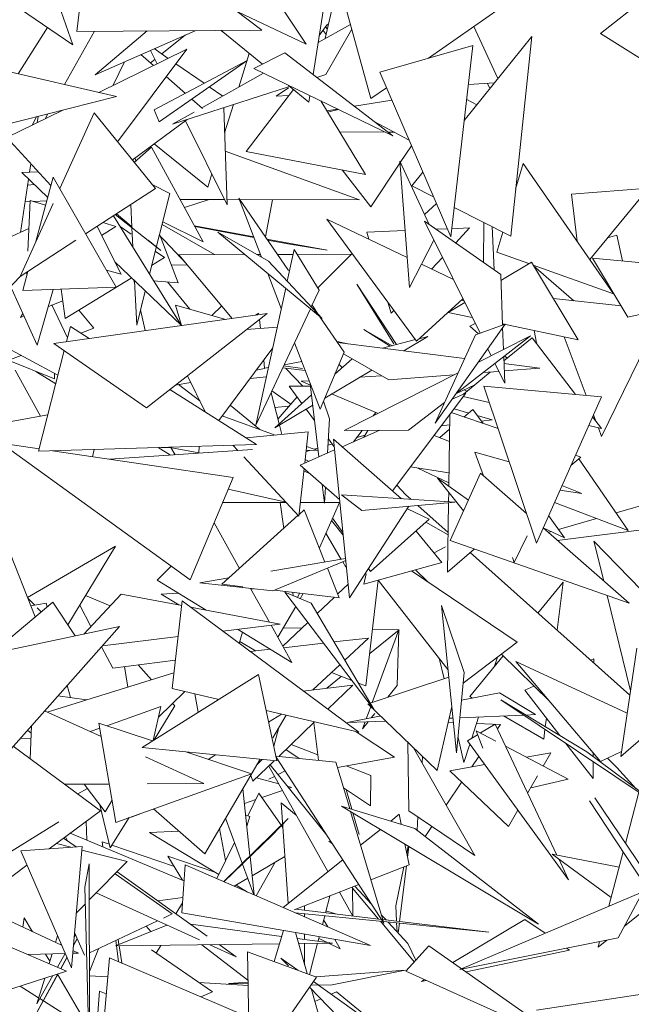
# Model space of a CAD drawing. Header units: metres. Extents: x -14.5 to 19.7, y -19.1 to 4.
# Tile 159 of 218: x 17.507 to 17.654, y 2.847 to 3.084. Entities that reach past the tile are written whole.
import ezdxf

# ---------------------------------------------------------------- set-up
doc = ezdxf.new("R2010")
doc.units = ezdxf.units.M
doc.layers.add('G-IMPT', color=7, linetype='Continuous', lineweight=5)
doc.layers.add('L-PLNT', color=7, linetype='Continuous', lineweight=5, true_color=0x005900)

# ---------------------------------------------------------------- blocks, each defined once
blk = doc.blocks.new('ÁRVORES ORNAMENTAIS - Pequeno e Médio Porte - Ipê-roxo-2976198-A')
at = {"layer": 'G-IMPT', "color": 253, "true_color": 0xaaaaaa}
for p, q in [((7.04477, 3.07772), (7.03169, 3.11576)), ((7.04955, 3.1122), (7.04573, 3.08097)), ((7.04955, 3.1122), (7.09021, 3.08123)), ((7.10547, 3.07923), (7.10904, 3.09472)), ((7.13032, 3.07452), (7.16079, 3.09585)), ((7.11646, 3.06481), (7.10866, 3.09298)), ((7.10559, 3.0898), (7.10255, 3.0706)), ((7.04477, 3.07772), (7.02841, 3.08893)), ((7.09317, 3.08949), (7.10089, 3.07791)), ((7.17161, 3.08043), (7.18331, 3.08964)), ((7.08443, 3.08565), (7.10089, 3.07791)), ((7.10604, 3.08271), (7.10403, 3.07998)), ((7.03867, 3.0819), (7.03161, 3.07078)), ((7.04996, 3.081), (7.04277, 3.06822)), ((7.04573, 3.08097), (7.09021, 3.08123)), ((7.07419, 3.08114), (7.05013, 3.07054)), ((7.06268, 3.08107), (7.05013, 3.07054)), ((7.09035, 3.07307), (7.08041, 3.08118)), ((7.11153, 3.08263), (7.10376, 3.07827)), ((7.10494, 3.08122), (7.1057, 3.08022)), ((7.10557, 3.08208), (7.10599, 3.08147)), ((7.11183, 3.08152), (7.1056, 3.0706)), ((7.14119, 3.08213), (7.14697, 3.06963)), ((7.17161, 3.08043), (7.20145, 3.06181)), ((7.06619, 3.07555), (7.07186, 3.08011)), ((7.13888, 3.05953), (7.15511, 3.07977)), ((7.15005, 3.03176), (7.15511, 3.07977)), ((7.05107, 3.06631), (7.07219, 3.07668)), ((7.05552, 3.05445), (7.07219, 3.07668)), ((7.06343, 3.0764), (7.06504, 3.07317)), ((7.06437, 3.07682), (7.06772, 3.07449)), ((7.08468, 3.06755), (7.08719, 3.07564)), ((7.08831, 3.07204), (7.09578, 3.07581)), ((7.12173, 3.05583), (7.09578, 3.07581)), ((7.11857, 3.07115), (7.14097, 3.07757)), ((7.14097, 3.07757), (7.13565, 3.03158)), ((7.01825, 3.07385), (7.05526, 3.06535)), ((7.05719, 3.07365), (7.05452, 3.068)), ((7.06117, 3.07541), (7.0642, 3.07276)), ((7.06349, 3.07338), (7.06453, 3.07421)), ((7.06438, 3.06208), (7.08669, 3.074)), ((7.06558, 3.0592), (7.08669, 3.074)), ((7.06958, 3.0732), (7.07636, 3.06848)), ((7.09065, 3.07091), (7.07583, 3.06258)), ((7.08831, 3.07204), (7.12173, 3.05583)), ((7.11857, 3.07115), (7.13565, 3.03158)), ((7.06725, 3.07009), (7.07184, 3.06607)), ((7.1056, 3.0706), (7.10345, 3.0699)), ((7.14613, 3.06857), (7.13988, 3.0682)), ((7.09661, 3.06767), (7.06878, 3.05862)), ((7.07759, 3.06762), (7.08081, 3.06538)), ((7.08647, 3.05211), (7.0978, 3.06699)), ((7.09661, 3.0674), (7.09369, 3.06542)), ((7.1015, 3.06398), (7.09661, 3.06796)), ((7.11646, 3.06481), (7.12019, 3.06742)), ((7.14505, 3.06723), (7.14446, 3.06847)), ((7.02659, 3.05802), (7.05526, 3.06535)), ((7.07342, 3.06469), (7.07596, 3.06246)), ((7.09661, 3.06559), (7.09369, 3.06542)), ((7.10174, 3.06552), (7.1015, 3.06398)), ((7.10438, 3.06424), (7.11512, 3.04658)), ((7.12149, 3.0644), (7.11247, 3.06295)), ((7.14191, 3.06331), (7.13947, 3.06463)), ((7.02893, 3.05544), (7.04242, 3.06206)), ((7.04991, 3.0614), (7.04165, 3.04315)), ((7.06464, 3.04317), (7.04991, 3.0614)), ((7.06438, 3.06208), (7.06558, 3.0592)), ((7.07392, 3.06151), (7.06878, 3.05862)), ((7.08106, 3.06262), (7.08191, 3.03926)), ((7.08128, 3.0566), (7.08338, 3.06337)), ((7.10839, 3.0623), (7.10581, 3.06188)), ((7.10864, 3.06218), (7.10605, 3.06151)), ((7.03504, 3.05844), (7.03609, 3.06044)), ((7.03642, 3.06053), (7.03619, 3.059)), ((7.03878, 3.06113), (7.03812, 3.05995)), ((7.0723, 3.05977), (7.05909, 3.05004)), ((7.07187, 3.05945), (7.08191, 3.03926)), ((7.11708, 3.0594), (7.12562, 3.05482)), ((7.10892, 3.05678), (7.1199, 3.05671)), ((7.12058, 3.05671), (7.12212, 3.0567)), ((7.03951, 3.0439), (7.02893, 3.05544)), ((7.06368, 3.05313), (7.05955, 3.04947)), ((7.06368, 3.05313), (7.07614, 3.0304)), ((7.06437, 3.05393), (7.07722, 3.04354)), ((7.08144, 3.05216), (7.11369, 3.04045)), ((7.08647, 3.05211), (7.11512, 3.04658)), ((7.12351, 3.04942), (7.1262, 3.05348)), ((7.05974, 3.05052), (7.05991, 3.04979)), ((7.12569, 3.01937), (7.12337, 3.04973)), ((7.12337, 3.04973), (7.13049, 3.03454)), ((7.03646, 3.04723), (7.03251, 3.047)), ((7.03469, 3.04916), (7.03438, 3.04711)), ((7.11644, 3.0388), (7.10955, 3.04766)), ((7.11644, 3.0388), (7.1234, 3.04926)), ((7.15124, 3.04301), (7.15308, 3.0492)), ((7.15308, 3.0492), (7.17479, 3.01785)), ((7.03413, 3.04545), (7.03218, 3.03262)), ((7.03251, 3.047), (7.03874, 3.04103)), ((7.04005, 3.04594), (7.03589, 3.03042)), ((7.0552, 3.01947), (7.04005, 3.04594)), ((7.07722, 3.04354), (7.0782, 3.04671)), ((7.12629, 3.04382), (7.12894, 3.04713)), ((7.0355, 3.04413), (7.03391, 3.04402)), ((7.06464, 3.04317), (7.04787, 3.03228)), ((7.0681, 3.04199), (7.06383, 3.04417)), ((7.12629, 3.04382), (7.13151, 3.04117)), ((7.18318, 3.04323), (7.16467, 3.04185)), ((7.16906, 3.02612), (7.18318, 3.04323)), ((7.03453, 3.04031), (7.03399, 3.02815)), ((7.03453, 3.04031), (7.03824, 3.03918)), ((7.03528, 3.04008), (7.03852, 3.04023)), ((7.0681, 3.04199), (7.06323, 3.02262)), ((7.08129, 3.04051), (7.07059, 3.04053)), ((7.07758, 3.04052), (7.07165, 3.0386)), ((7.11369, 3.04045), (7.08186, 3.04051)), ((7.09016, 3.02668), (7.08472, 3.04085)), ((7.09661, 3.02346), (7.08472, 3.04085)), ((7.09275, 3.04049), (7.09107, 3.03156)), ((7.16603, 3.0305), (7.16467, 3.04185)), ((7.04004, 3.0396), (7.0321, 3.02204)), ((7.0333, 3.03999), (7.03452, 3.04005)), ((7.05899, 3.03386), (7.05872, 3.03933)), ((7.12936, 3.03694), (7.13219, 3.0396)), ((7.13647, 3.03865), (7.15005, 3.03176)), ((7.0546, 3.03665), (7.07081, 3.0103)), ((7.06597, 3.02825), (7.05499, 3.03691)), ((7.05882, 3.03414), (7.05525, 3.03707)), ((7.1274, 3.00649), (7.10585, 3.03579)), ((7.10585, 3.03579), (7.12514, 3.02661)), ((7.12933, 3.03535), (7.14766, 3.02251)), ((7.12933, 3.03535), (7.14268, 3.00838)), ((7.03423, 3.03356), (7.02934, 3.0313)), ((7.05063, 3.03407), (7.05639, 3.02255)), ((7.05172, 3.03188), (7.0551, 3.03405)), ((7.05203, 3.03498), (7.0551, 3.03405)), ((7.05618, 3.03408), (7.05882, 3.03222)), ((7.05922, 3.02914), (7.05899, 3.03375)), ((7.06624, 3.03457), (7.07886, 3.02729)), ((7.07614, 3.0304), (7.06639, 3.0352)), ((7.08828, 3.03157), (7.07407, 3.03418)), ((7.07413, 3.03407), (7.08834, 3.03141)), ((7.12464, 3.03307), (7.11543, 3.0327)), ((7.13483, 3.03349), (7.13215, 3.03338)), ((7.14013, 3.0337), (7.13587, 3.03353)), ((7.13683, 3.0301), (7.14013, 3.0337)), ((7.1436, 3.03503), (7.1435, 3.02543)), ((7.14557, 3.03403), (7.1461, 3.0236)), ((7.04553, 3.03076), (7.0321, 3.02204)), ((7.06597, 3.02825), (7.06291, 3.03077)), ((7.07013, 3.02053), (7.06563, 3.03218)), ((7.06682, 3.03066), (7.06579, 3.03176)), ((7.07213, 3.02507), (7.06682, 3.03066)), ((7.09179, 3.02574), (7.07961, 3.03271)), ((7.07961, 3.03271), (7.10472, 3.01193)), ((7.10592, 3.02833), (7.09146, 3.03099)), ((7.09159, 3.0308), (7.09693, 3.02979)), ((7.11595, 3.03098), (7.11543, 3.0327)), ((7.12569, 3.01937), (7.13161, 3.03074)), ((7.14674, 3.02788), (7.14818, 3.03271)), ((7.17335, 3.03131), (7.17557, 3.03197)), ((7.17696, 3.02577), (7.17557, 3.03197)), ((7.09799, 3.02854), (7.09633, 3.0209)), ((7.10592, 3.02833), (7.09693, 3.02979)), ((7.09799, 3.02854), (7.104, 3.01876)), ((7.06374, 3.02467), (7.06683, 3.02656)), ((7.06461, 3.02813), (7.06683, 3.02656)), ((7.08614, 3.02731), (7.07029, 3.02727)), ((7.0831, 3.01194), (7.07029, 3.02727)), ((7.08991, 3.02732), (7.08904, 3.02732)), ((7.09773, 3.02734), (7.09396, 3.02733)), ((7.11178, 3.02738), (7.09873, 3.02734)), ((7.10365, 3.01933), (7.11178, 3.02738)), ((7.13105, 3.02379), (7.13365, 3.02663)), ((7.14674, 3.02788), (7.15444, 3.02513)), ((7.17824, 3.01226), (7.16971, 3.02642)), ((7.22016, 3.02189), (7.16971, 3.02642)), ((7.05285, 3.02358), (7.05639, 3.02255)), ((7.05488, 3.02556), (7.07081, 3.0103)), ((7.07234, 3.02481), (7.06851, 3.02473)), ((7.09179, 3.02574), (7.10472, 3.01193)), ((7.1286, 3.02496), (7.13628, 3.02131)), ((7.14771, 3.02107), (7.15503, 3.02548)), ((7.16631, 3.0068), (7.15503, 3.02548)), ((7.15546, 3.02476), (7.17479, 3.01785)), ((7.15557, 3.02459), (7.16523, 3.01619)), ((7.02902, 3.01871), (7.03212, 3.02204)), ((7.03397, 3.02326), (7.03274, 3.01869)), ((7.03376, 3.02312), (7.03373, 3.02236)), ((7.04296, 3.01196), (7.05882, 3.02166)), ((7.05965, 3.02045), (7.05949, 3.02114)), ((7.0949, 3.01434), (7.09168, 3.02273)), ((7.14766, 3.02251), (7.1481, 3.01033)), ((7.17824, 3.01226), (7.22016, 3.02189)), ((7.03011, 3.01896), (7.03623, 3.00548)), ((7.0552, 3.01947), (7.03274, 3.01869)), ((7.03623, 3.00548), (7.0401, 3.01894)), ((7.04296, 3.01196), (7.04201, 3.01901)), ((7.06015, 3.01036), (7.05962, 3.02102)), ((7.07013, 3.02053), (7.06422, 3.021)), ((7.06754, 3.02074), (7.07293, 3.01415)), ((7.09596, 3.01919), (7.0888, 2.9863)), ((7.1131, 3.02015), (7.12199, 3.00583)), ((7.1131, 3.02015), (7.12259, 3.00566)), ((7.0622, 3.01854), (7.06015, 3.01036)), ((7.10211, 3.01472), (7.104, 3.01876)), ((7.1274, 3.00649), (7.13857, 3.01668)), ((7.16033, 3.01671), (7.1766, 3.01498)), ((7.03892, 3.01484), (7.04239, 3.01621)), ((7.0435, 3.00726), (7.03978, 3.01518)), ((7.06218, 3.00902), (7.06107, 3.01403)), ((7.06109, 3.01394), (7.06149, 3.01571)), ((7.06951, 3.01511), (7.08155, 3.01172)), ((7.06951, 3.01511), (7.0709, 3.01023)), ((7.07822, 3.01266), (7.08058, 3.01495)), ((7.0888, 2.9863), (7.1019, 3.01427)), ((7.10388, 3.01283), (7.1023, 3.01513)), ((7.12133, 3.01318), (7.12054, 3.01582)), ((7.13501, 3.01341), (7.139, 3.01581)), ((7.13823, 3.01637), (7.13886, 3.01609)), ((7.03218, 3.01217), (7.03276, 3.01312)), ((7.03218, 3.01217), (7.03303, 3.01251)), ((7.09151, 3.01311), (7.0402, 3.00595)), ((7.04984, 3.0096), (7.04623, 3.01396)), ((7.06249, 2.99048), (7.09151, 3.01311)), ((7.08873, 3.01272), (7.08952, 3.0132)), ((7.0899, 3.00952), (7.08968, 3.01168)), ((7.11004, 3.00383), (7.1042, 3.01236)), ((7.12133, 3.01318), (7.12197, 3.01387)), ((7.14079, 3.01219), (7.13501, 3.01341)), ((7.1719, 2.98358), (7.18667, 3.01391)), ((7.0442, 3.01), (7.04328, 3.00638)), ((7.0442, 3.01), (7.04872, 3.00714)), ((7.04984, 3.0096), (7.04669, 3.00842)), ((7.08655, 3.00925), (7.09393, 3.00985)), ((7.13187, 2.9868), (7.1487, 3.01054)), ((7.14153, 3.0107), (7.1402, 3.0101)), ((7.14235, 3.00826), (7.1402, 3.0101)), ((7.1487, 3.01054), (7.14157, 3.00798)), ((7.16631, 3.0068), (7.14809, 3.01065)), ((7.14812, 3.00973), (7.14832, 3.00444)), ((7.12156, 3.00539), (7.11477, 3.00925)), ((7.11477, 3.00925), (7.1211, 3.00527)), ((7.12434, 3.00414), (7.13017, 3.00762)), ((7.12803, 3.00706), (7.13017, 3.00762)), ((7.13187, 2.9868), (7.14157, 3.00798)), ((7.13691, 2.99391), (7.15483, 3.00776)), ((7.14216, 3.00131), (7.15483, 3.00776)), ((7.14842, 3.00173), (7.15524, 3.00732)), ((7.16564, 2.99366), (7.15524, 3.00732)), ((7.15622, 3.00604), (7.15571, 3.00904)), ((7.16288, 3.00753), (7.16819, 2.99343)), ((7.02685, 3.00601), (7.04122, 2.99831)), ((7.06249, 2.99048), (7.0402, 3.00595)), ((7.09283, 3.00484), (7.07988, 2.98742)), ((7.10422, 2.9901), (7.09807, 3.0061)), ((7.10831, 3.00636), (7.11089, 3.00585)), ((7.13896, 3.00228), (7.10844, 3.00617)), ((7.11923, 3.00479), (7.12714, 3.00684)), ((7.14452, 3.00465), (7.14537, 3.00294)), ((7.03236, 3.00305), (7.02316, 2.99961)), ((7.04272, 3.0042), (7.03657, 2.98)), ((7.10422, 2.9901), (7.11004, 3.00383)), ((7.11192, 3.00224), (7.10781, 2.99857)), ((7.12078, 2.99716), (7.10986, 3.00342)), ((7.14838, 3.00277), (7.14861, 2.99639)), ((7.14922, 3.00239), (7.14858, 3.00293)), ((7.04035, 2.99742), (7.02928, 3.0019)), ((7.0909, 2.99992), (7.08889, 2.99954)), ((7.0909, 2.99992), (7.09069, 3.00195)), ((7.09181, 3.00012), (7.0909, 2.99996)), ((7.10065, 2.9994), (7.09524, 3.00006)), ((7.10002, 2.99989), (7.09547, 3.00054)), ((7.09981, 3.00157), (7.0956, 3.00081)), ((7.10006, 2.99565), (7.09603, 2.99989)), ((7.1088, 3.0009), (7.10955, 3.00013)), ((7.14626, 3.00113), (7.14861, 2.99639)), ((7.15703, 2.99997), (7.14844, 3.00107)), ((7.1485, 2.99931), (7.15703, 2.99997)), ((7.03703, 2.98847), (7.03096, 2.9995)), ((7.03592, 2.99921), (7.0407, 2.99623)), ((7.04035, 2.99742), (7.04036, 2.99877)), ((7.07234, 2.99816), (7.07661, 2.98949)), ((7.09133, 2.99793), (7.0874, 2.99753)), ((7.10537, 2.99281), (7.11663, 2.99954)), ((7.11004, 2.98498), (7.13741, 2.9989)), ((7.11903, 2.99816), (7.11372, 2.9978)), ((7.12078, 2.99716), (7.13637, 2.99837)), ((7.13868, 2.99374), (7.14515, 2.99905)), ((7.14339, 2.99891), (7.14722, 2.99921)), ((7.07312, 2.99657), (7.06939, 2.99586)), ((7.07021, 2.99602), (7.07532, 2.99211)), ((7.09988, 2.99148), (7.09678, 2.99565)), ((7.09678, 2.99565), (7.10195, 2.99565)), ((7.10158, 2.99697), (7.09967, 2.99684)), ((7.10191, 2.99591), (7.09967, 2.99684)), ((7.10188, 2.99619), (7.10395, 2.97868)), ((7.13685, 2.99382), (7.14141, 2.99598)), ((7.17189, 2.99309), (7.14357, 2.99568)), ((7.15622, 2.95793), (7.14357, 2.99568)), ((7.06811, 2.99487), (7.08896, 2.98167)), ((7.09243, 2.99406), (7.09439, 2.98657)), ((7.09265, 2.99452), (7.0972, 2.99133)), ((7.10219, 2.99355), (7.09335, 2.98564)), ((7.09869, 2.99308), (7.0941, 2.98769)), ((7.11804, 2.9892), (7.10701, 2.99379)), ((7.12167, 2.97046), (7.13926, 2.99399)), ((7.13596, 2.99256), (7.13926, 2.99399)), ((7.1449, 2.99171), (7.13864, 2.99316)), ((7.13954, 2.99445), (7.13887, 2.99478)), ((7.17189, 2.99309), (7.15622, 2.95793)), ((7.08263, 2.99112), (7.08974, 2.98524)), ((7.09335, 2.98564), (7.10248, 2.99109)), ((7.09661, 2.99084), (7.09337, 2.9905)), ((7.10652, 2.98784), (7.10506, 2.99209)), ((7.12551, 2.9851), (7.13415, 2.99177)), ((7.03881, 2.9888), (7.02363, 2.98598)), ((7.0807, 2.98853), (7.0934, 2.98391)), ((7.10292, 2.98741), (7.10089, 2.99014)), ((7.11702, 2.98852), (7.11766, 2.98936)), ((7.13541, 2.98884), (7.13516, 2.97161)), ((7.13575, 2.98929), (7.147, 2.98544)), ((7.13996, 2.9892), (7.13644, 2.99022)), ((7.13882, 2.98824), (7.14098, 2.99007)), ((7.1434, 2.98667), (7.14098, 2.99007)), ((7.14558, 2.98756), (7.14202, 2.9886)), ((7.17188, 2.98546), (7.16975, 2.98827)), ((7.16996, 2.98874), (7.17051, 2.98726)), ((7.09446, 2.9863), (7.09505, 2.98407)), ((7.10652, 2.98784), (7.10602, 2.97957)), ((7.13337, 2.98612), (7.13537, 2.98635)), ((7.14298, 2.98726), (7.14558, 2.98756)), ((7.17188, 2.98546), (7.16881, 2.98617)), ((7.17112, 2.98564), (7.1719, 2.98358)), ((7.10137, 2.98466), (7.08646, 2.98326)), ((7.10137, 2.98466), (7.10055, 2.9772)), ((7.10953, 2.98109), (7.11863, 2.98504)), ((7.12551, 2.9851), (7.11004, 2.98498)), ((7.11223, 2.98226), (7.11433, 2.98501)), ((7.11306, 2.98335), (7.11507, 2.98391)), ((7.11569, 2.98502), (7.11476, 2.98336)), ((7.13166, 2.98382), (7.13532, 2.98238)), ((7.133, 2.9833), (7.13536, 2.9853)), ((7.07302, 2.94905), (7.02759, 2.98193)), ((7.02759, 2.98193), (7.03672, 2.98058)), ((7.08896, 2.98167), (7.03657, 2.98)), ((7.06528, 2.98092), (7.06825, 2.97907)), ((7.06826, 2.9809), (7.06602, 2.98094)), ((7.06771, 2.981), (7.07506, 2.97966)), ((7.06936, 2.97914), (7.06832, 2.98089)), ((7.07505, 2.97953), (7.07512, 2.98123)), ((7.08327, 2.98149), (7.08449, 2.98017)), ((7.10099, 2.98116), (7.10368, 2.98018)), ((7.10613, 2.98143), (7.10717, 2.98172)), ((7.10764, 2.98108), (7.10623, 2.98298)), ((7.10746, 2.98291), (7.1238, 2.9686)), ((7.10746, 2.98291), (7.11129, 2.94473)), ((7.03988, 2.98011), (7.08334, 2.97366)), ((7.04994, 2.98043), (7.04949, 2.97868)), ((7.05362, 2.97807), (7.08797, 2.98041)), ((7.08589, 2.97867), (7.09915, 2.96443)), ((7.09941, 2.9767), (7.10772, 2.98031)), ((7.10085, 2.97996), (7.10177, 2.98022)), ((7.10368, 2.98018), (7.10088, 2.98024)), ((7.10279, 2.9805), (7.10371, 2.98076)), ((7.14967, 2.97749), (7.14146, 2.9798)), ((7.14146, 2.9798), (7.14349, 2.97409)), ((7.16453, 2.97657), (7.1669, 2.97861)), ((7.16564, 2.97905), (7.1669, 2.97861)), ((7.09941, 2.9767), (7.10892, 2.96839)), ((7.10064, 2.97799), (7.10146, 2.97759)), ((7.13521, 2.9748), (7.12598, 2.97623)), ((7.17829, 2.96098), (7.16641, 2.97819)), ((7.1004, 2.97584), (7.09915, 2.96443)), ((7.10187, 2.97455), (7.10046, 2.9752)), ((7.12775, 2.97596), (7.13518, 2.97243)), ((7.13547, 2.95851), (7.14279, 2.9747)), ((7.15384, 2.96505), (7.14279, 2.9747)), ((7.07302, 2.94905), (7.08334, 2.97366)), ((7.10474, 2.97204), (7.10527, 2.96753)), ((7.12484, 2.96954), (7.12268, 2.97182)), ((7.13988, 2.96827), (7.13244, 2.97354)), ((7.13871, 2.96568), (7.13244, 2.97354)), ((7.16238, 2.97174), (7.16716, 2.96986)), ((7.09607, 2.96774), (7.08217, 2.97088)), ((7.10551, 2.97137), (7.10527, 2.96753)), ((7.1094, 2.96951), (7.11429, 2.96574)), ((7.1094, 2.96951), (7.13669, 2.96779)), ((7.12605, 2.96846), (7.12484, 2.96954)), ((7.13514, 2.97015), (7.13511, 2.96789)), ((7.16716, 2.96986), (7.1619, 2.97067)), ((7.08081, 2.96765), (7.09612, 2.96768)), ((7.09548, 2.96144), (7.0946, 2.96768)), ((7.09951, 2.96769), (7.10899, 2.96772)), ((7.10892, 2.96772), (7.10406, 2.95676)), ((7.12559, 2.96677), (7.11129, 2.94473)), ((7.11429, 2.96574), (7.13669, 2.96779)), ((7.13501, 2.96044), (7.12772, 2.96697)), ((7.13511, 2.96764), (7.13487, 2.95097)), ((7.16056, 2.96767), (7.17829, 2.96098)), ((7.17537, 2.96521), (7.18569, 2.96819)), ((7.09899, 2.9646), (7.08062, 2.94803)), ((7.10044, 2.96591), (7.09919, 2.96478)), ((7.10044, 2.96591), (7.10541, 2.95336)), ((7.12521, 2.96618), (7.13047, 2.96365)), ((7.16297, 2.9592), (7.15917, 2.96454)), ((7.08484, 2.95184), (7.07876, 2.96276)), ((7.10978, 2.95979), (7.10699, 2.96337)), ((7.10971, 2.96048), (7.10725, 2.96394)), ((7.11637, 2.95112), (7.13047, 2.96365)), ((7.135, 2.95988), (7.12964, 2.96292)), ((7.16154, 2.96121), (7.17067, 2.96385)), ((7.10933, 2.95401), (7.10563, 2.9603)), ((7.12729, 2.96083), (7.13351, 2.95329)), ((7.15399, 2.95966), (7.15091, 2.95323)), ((7.17854, 2.94348), (7.15784, 2.96156)), ((7.15787, 2.96163), (7.16297, 2.9592)), ((7.15906, 2.96049), (7.1598, 2.96071)), ((7.1835, 2.96135), (7.16126, 2.95857)), ((7.02889, 2.95748), (7.03575, 2.94017)), ((7.13547, 2.95851), (7.17854, 2.94348)), ((7.19196, 2.93578), (7.17007, 2.95842)), ((7.17241, 2.94883), (7.17007, 2.95842)), ((7.05506, 2.95721), (7.0339, 2.94485)), ((7.05506, 2.95721), (7.04359, 2.9383)), ((7.1344, 2.95705), (7.13162, 2.95559)), ((7.13487, 2.95097), (7.14127, 2.95649)), ((7.1787, 2.92132), (7.14033, 2.95568)), ((7.09236, 2.9512), (7.11035, 2.95418)), ((7.09287, 2.94641), (7.11039, 2.95374)), ((7.11041, 2.95217), (7.10966, 2.95343)), ((7.11048, 2.95279), (7.11041, 2.95217)), ((7.11472, 2.94803), (7.13351, 2.95329)), ((7.15048, 2.95443), (7.15091, 2.95323)), ((7.06509, 2.94899), (7.06842, 2.95238)), ((7.10599, 2.9519), (7.1088, 2.94478)), ((7.11472, 2.94803), (7.11527, 2.95051)), ((7.11637, 2.95112), (7.11588, 2.95181)), ((7.12617, 2.95124), (7.15161, 2.93411)), ((7.13018, 2.94854), (7.12715, 2.95151)), ((7.06509, 2.94899), (7.07685, 2.94181)), ((7.07532, 2.94838), (7.08228, 2.94953)), ((7.09287, 2.94641), (7.07532, 2.94838)), ((7.08062, 2.94803), (7.08569, 2.94744)), ((7.10845, 2.94566), (7.11096, 2.94805)), ((7.11524, 2.92356), (7.11819, 2.949)), ((7.13497, 2.92753), (7.11821, 2.94901)), ((7.15661, 2.9411), (7.16269, 2.94855)), ((7.16125, 2.93695), (7.16269, 2.94855)), ((7.05641, 2.94568), (7.04743, 2.93602)), ((7.05641, 2.94568), (7.07096, 2.94292)), ((7.07021, 2.94586), (7.06601, 2.94561)), ((7.07027, 2.94305), (7.06601, 2.94561)), ((7.09204, 2.93892), (7.08754, 2.94701)), ((7.08826, 2.94693), (7.0876, 2.94689)), ((7.09325, 2.94657), (7.1088, 2.94478)), ((7.09576, 2.9461), (7.11721, 2.91783)), ((7.09576, 2.9461), (7.10208, 2.94344)), ((7.09776, 2.94526), (7.09765, 2.94607)), ((7.09924, 2.94588), (7.09877, 2.94483)), ((7.09945, 2.94455), (7.10017, 2.94578)), ((7.04, 2.94372), (7.02521, 2.93135)), ((7.03562, 2.94297), (7.03397, 2.94467)), ((7.0347, 2.94281), (7.03834, 2.94344)), ((7.03862, 2.94257), (7.03834, 2.94344)), ((7.04, 2.94372), (7.04539, 2.93559)), ((7.04646, 2.94303), (7.04915, 2.93788)), ((7.04783, 2.94529), (7.05375, 2.94282)), ((7.07108, 2.94401), (7.06866, 2.92297)), ((7.07108, 2.94401), (7.11354, 2.91242)), ((7.11721, 2.91783), (7.10208, 2.94344)), ((7.10354, 2.94098), (7.10767, 2.94491)), ((7.17886, 2.92239), (7.17327, 2.94532)), ((7.03718, 2.94136), (7.03623, 2.94234)), ((7.07309, 2.94252), (7.09462, 2.93844)), ((7.09408, 2.93527), (7.09837, 2.94267)), ((7.1389, 2.92678), (7.1334, 2.94292)), ((7.1334, 2.94292), (7.13703, 2.90745)), ((7.09462, 2.93844), (7.08084, 2.93676)), ((7.09529, 2.9331), (7.10128, 2.93882)), ((7.00767, 2.92766), (7.056, 2.93783)), ((7.0233, 2.90102), (7.056, 2.93783)), ((7.08441, 2.93719), (7.09745, 2.92923)), ((7.0848, 2.93381), (7.08559, 2.93647)), ((7.09745, 2.92923), (7.09246, 2.93817)), ((7.09541, 2.93757), (7.09989, 2.93749)), ((7.11615, 2.93134), (7.12324, 2.93706)), ((7.12317, 2.9371), (7.11677, 2.91963)), ((7.11682, 2.93718), (7.12324, 2.93706)), ((7.12317, 2.9371), (7.12273, 2.92368)), ((7.0701, 2.93544), (7.05192, 2.93323)), ((7.08868, 2.932), (7.08493, 2.93425)), ((7.09547, 2.93277), (7.10505, 2.93387)), ((7.10757, 2.93415), (7.11586, 2.9351)), ((7.11016, 2.92977), (7.11586, 2.9351)), ((7.13865, 2.92422), (7.15161, 2.93411)), ((7.05171, 2.93299), (7.05438, 2.92787)), ((7.08742, 2.93185), (7.09224, 2.9324)), ((7.15942, 2.91983), (7.14782, 2.93122)), ((7.17654, 2.90658), (7.20688, 2.93305)), ((7.18036, 2.93265), (7.17654, 2.90658)), ((7.05438, 2.92787), (7.06945, 2.92981)), ((7.13285, 2.93025), (7.13403, 2.92531)), ((7.14024, 2.92102), (7.14823, 2.93082)), ((7.14689, 2.93051), (7.14619, 2.92832)), ((7.14651, 2.9287), (7.14651, 2.92932)), ((7.17167, 2.90544), (7.15126, 2.92942)), ((7.17808, 2.91706), (7.15126, 2.92942)), ((7.16929, 2.92975), (7.17001, 2.93008)), ((7.17001, 2.93008), (7.17, 2.92932)), ((7.03863, 2.9173), (7.06909, 2.92672)), ((7.05799, 2.92329), (7.05722, 2.92823)), ((7.06369, 2.92505), (7.06047, 2.92865)), ((7.10252, 2.92262), (7.10899, 2.92867)), ((7.10696, 2.92677), (7.11187, 2.92487)), ((7.1389, 2.92678), (7.13703, 2.90745)), ((7.08939, 2.92632), (7.06142, 2.90875)), ((7.09385, 2.90554), (7.08939, 2.92632)), ((7.10582, 2.92302), (7.10933, 2.92585)), ((7.1134, 2.92427), (7.11524, 2.92356)), ((7.11625, 2.91946), (7.13516, 2.92569)), ((7.04419, 2.92076), (7.04343, 2.92368)), ((7.07175, 2.92224), (7.06535, 2.91607)), ((7.07986, 2.92034), (7.06866, 2.92297)), ((7.1002, 2.92235), (7.11214, 2.92377)), ((7.10609, 2.91796), (7.11214, 2.92377)), ((7.12048, 2.92085), (7.12273, 2.92368)), ((7.14739, 2.92194), (7.13826, 2.92015)), ((7.15599, 2.91668), (7.14739, 2.92194)), ((7.15346, 2.92254), (7.15565, 2.92353)), ((7.15346, 2.92254), (7.16187, 2.91162)), ((7.04121, 2.92118), (7.04806, 2.92021)), ((7.06931, 2.91876), (7.06877, 2.91937)), ((7.07411, 2.92169), (7.07493, 2.91724)), ((7.14024, 2.92102), (7.14086, 2.92066)), ((7.14771, 2.92021), (7.18604, 2.89454)), ((7.14771, 2.92021), (7.16836, 2.90769)), ((7.0516, 2.91139), (7.03801, 2.91758)), ((7.05295, 2.91401), (7.06591, 2.91859)), ((7.06411, 2.91044), (7.06591, 2.91859)), ((7.06435, 2.91059), (7.06931, 2.91876)), ((7.11354, 2.91242), (7.09125, 2.91766)), ((7.11639, 2.91858), (7.11532, 2.91565)), ((7.13239, 2.90321), (7.11567, 2.91927)), ((7.13239, 2.90321), (7.13589, 2.91864)), ((7.05515, 2.89075), (7.05104, 2.91465)), ((7.06397, 2.91035), (7.05104, 2.91465)), ((7.09498, 2.91678), (7.09185, 2.91486)), ((7.09283, 2.91106), (7.09604, 2.91653)), ((7.09429, 2.90664), (7.10291, 2.91492)), ((7.10269, 2.9147), (7.10382, 2.90569)), ((7.11849, 2.91627), (7.11074, 2.91475)), ((7.11997, 2.91514), (7.11074, 2.91475)), ((7.11445, 2.91329), (7.11579, 2.91497)), ((7.11506, 2.91493), (7.11445, 2.91329)), ((7.11652, 2.91589), (7.11735, 2.91692)), ((7.13501, 2.91476), (7.13629, 2.91471)), ((7.13617, 2.91583), (7.13524, 2.91579)), ((7.15316, 2.91656), (7.13785, 2.91591)), ((7.1423, 2.9161), (7.14067, 2.91098)), ((7.14834, 2.91635), (7.15799, 2.91079)), ((7.15599, 2.91668), (7.15369, 2.91658)), ((7.15836, 2.91375), (7.15862, 2.91584)), ((7.03392, 2.91297), (7.0348, 2.9122)), ((7.03455, 2.90607), (7.03488, 2.91405)), ((7.04895, 2.9126), (7.05125, 2.91341)), ((7.09309, 2.90906), (7.09428, 2.91354)), ((7.1129, 2.91257), (7.12212, 2.90643)), ((7.14649, 2.91028), (7.14177, 2.91277)), ((7.14177, 2.91277), (7.14332, 2.90857)), ((7.1418, 2.91453), (7.14761, 2.91433)), ((7.14631, 2.91438), (7.1428, 2.91227)), ((7.14631, 2.91438), (7.16117, 2.8829)), ((7.14761, 2.91433), (7.14686, 2.91322)), ((7.15799, 2.91079), (7.15828, 2.91312)), ((7.03211, 2.91093), (7.03475, 2.91101)), ((7.12534, 2.90998), (7.12558, 2.89355)), ((7.13739, 2.91118), (7.13882, 2.90519)), ((7.14211, 2.91185), (7.13966, 2.91037)), ((7.13966, 2.91037), (7.16398, 2.87695)), ((7.05146, 2.89357), (7.03047, 2.90909)), ((7.09385, 2.90554), (7.06142, 2.90875)), ((7.08774, 2.90246), (7.07192, 2.90771)), ((7.09919, 2.90615), (7.09599, 2.90828)), ((7.10366, 2.90699), (7.09725, 2.90948)), ((7.12665, 2.90872), (7.14145, 2.88277)), ((7.14023, 2.9096), (7.13882, 2.90519)), ((7.16387, 2.90113), (7.14883, 2.90905)), ((7.16331, 2.90976), (7.16984, 2.90128)), ((7.18604, 2.89454), (7.16836, 2.90769)), ((7.16988, 2.90754), (7.16987, 2.90657)), ((7.17167, 2.90544), (7.17672, 2.90777)), ((7.07631, 2.90012), (7.06225, 2.90653)), ((7.07651, 2.88321), (7.08983, 2.90594)), ((7.0791, 2.907), (7.07734, 2.90592)), ((7.08807, 2.90067), (7.09321, 2.9056)), ((7.09032, 2.90589), (7.08906, 2.90463)), ((7.10801, 2.90528), (7.0936, 2.90671)), ((7.11956, 2.86651), (7.09365, 2.90645)), ((7.10801, 2.90528), (7.11135, 2.89408)), ((7.1084, 2.90396), (7.12212, 2.90643)), ((7.12884, 2.90662), (7.12873, 2.90508)), ((7.1424, 2.9066), (7.14071, 2.90409)), ((7.15381, 2.90642), (7.1597, 2.90747)), ((7.15786, 2.90429), (7.1597, 2.90747)), ((7.16986, 2.90537), (7.16984, 2.90128)), ((7.1756, 2.90394), (7.17331, 2.90619)), ((7.10613, 2.87893), (7.09187, 2.90432)), ((7.10555, 2.8881), (7.0922, 2.90464)), ((7.0958, 2.90313), (7.09412, 2.90227)), ((7.11639, 2.90203), (7.11047, 2.90433)), ((7.13546, 2.90316), (7.14383, 2.90465)), ((7.14951, 2.88981), (7.13546, 2.90316)), ((7.18015, 2.89892), (7.1756, 2.90394)), ((7.05515, 2.89075), (7.08774, 2.90246)), ((7.08807, 2.90067), (7.08755, 2.90205)), ((7.08893, 2.9015), (7.09429, 2.90002)), ((7.09327, 2.90183), (7.09187, 2.90112)), ((7.11637, 2.89475), (7.11639, 2.90203)), ((7.13828, 2.90048), (7.13453, 2.89491)), ((7.15413, 2.89782), (7.1565, 2.90192)), ((7.16387, 2.90113), (7.15487, 2.8991)), ((7.04286, 2.89992), (7.05356, 2.89999)), ((7.04596, 2.89763), (7.0483, 2.89895)), ((7.05257, 2.89327), (7.04754, 2.89995)), ((7.06268, 2.90004), (7.07631, 2.90012)), ((7.08565, 2.8988), (7.08738, 2.8827)), ((7.09024, 2.89676), (7.09518, 2.89842)), ((7.09661, 2.89938), (7.09738, 2.89916)), ((7.09679, 2.89896), (7.09738, 2.89916)), ((7.11637, 2.89475), (7.10986, 2.89907)), ((7.11187, 2.89392), (7.11048, 2.89866)), ((7.05257, 2.89327), (7.05424, 2.89607)), ((7.08602, 2.89534), (7.08878, 2.89627)), ((7.08953, 2.89777), (7.08684, 2.89234)), ((7.08953, 2.89777), (7.09527, 2.88957)), ((7.21532, 2.82541), (7.16901, 2.89596)), ((7.21745, 2.82676), (7.17024, 2.89666)), ((7.18087, 2.898), (7.17763, 2.88572)), ((7.05146, 2.89357), (7.03911, 2.8844)), ((7.0513, 2.89496), (7.05378, 2.88462)), ((7.07651, 2.88321), (7.06417, 2.89399)), ((7.0985, 2.89252), (7.09486, 2.89543)), ((7.09486, 2.89543), (7.09656, 2.87122)), ((7.1094, 2.89468), (7.15677, 2.86632)), ((7.1094, 2.89468), (7.12699, 2.88931)), ((7.11155, 2.89339), (7.11956, 2.86651)), ((7.14145, 2.88277), (7.12558, 2.89355)), ((7.14951, 2.88981), (7.15177, 2.89373)), ((7.04145, 2.89092), (7.0208, 2.87813)), ((7.04817, 2.88646), (7.04799, 2.89099)), ((7.05835, 2.8919), (7.05378, 2.88462)), ((7.05884, 2.89198), (7.05882, 2.89208)), ((7.05884, 2.89198), (7.06078, 2.89277)), ((7.09658, 2.89169), (7.08105, 2.87651)), ((7.08151, 2.89175), (7.08828, 2.87336)), ((7.08633, 2.89247), (7.08732, 2.89221)), ((7.08661, 2.88988), (7.08732, 2.89221)), ((7.09264, 2.88761), (7.09658, 2.89169)), ((7.11365, 2.88787), (7.11213, 2.89304)), ((7.1212, 2.89108), (7.12325, 2.89273)), ((7.12372, 2.89031), (7.12325, 2.89273)), ((7.12776, 2.89207), (7.12753, 2.8889)), ((7.07023, 2.88869), (7.06323, 2.88832)), ((7.08007, 2.88929), (7.08152, 2.88157)), ((7.11398, 2.88526), (7.11873, 2.88909)), ((7.15677, 2.86632), (7.12699, 2.88931)), ((7.13109, 2.88981), (7.12947, 2.8874)), ((7.04559, 2.88488), (7.04258, 2.88698)), ((7.043, 2.88729), (7.0435, 2.88633)), ((7.04414, 2.88814), (7.0715, 2.87673)), ((7.07986, 2.87821), (7.06323, 2.88832)), ((7.09264, 2.88761), (7.08108, 2.87649)), ((7.10719, 2.88558), (7.10633, 2.88627)), ((7.04702, 2.88498), (7.03227, 2.8839)), ((7.04444, 2.85575), (7.03227, 2.8839)), ((7.04434, 2.88479), (7.04083, 2.88568)), ((7.04702, 2.88498), (7.04444, 2.85575)), ((7.05788, 2.88133), (7.04695, 2.88412)), ((7.05181, 2.88609), (7.05357, 2.88549)), ((7.05181, 2.88609), (7.05198, 2.88487)), ((7.05419, 2.88528), (7.0692, 2.88014)), ((7.08366, 2.8859), (7.07938, 2.87724)), ((7.12561, 2.88058), (7.12464, 2.88555)), ((7.12507, 2.88335), (7.12544, 2.88507)), ((7.1256, 2.88498), (7.12527, 2.88234)), ((7.06766, 2.88267), (7.07118, 2.87687)), ((7.06766, 2.88267), (7.07896, 2.87876)), ((7.08739, 2.88256), (7.08839, 2.87331)), ((7.09577, 2.88252), (7.08789, 2.87794)), ((7.09538, 2.87026), (7.10966, 2.88177)), ((7.17611, 2.87996), (7.16005, 2.88312)), ((7.1742, 2.8727), (7.16005, 2.88312)), ((7.1616, 2.88198), (7.16398, 2.87695)), ((7.17709, 2.88366), (7.17365, 2.87061)), ((7.03377, 2.88044), (7.02528, 2.87414)), ((7.04871, 2.88079), (7.0477, 2.87515)), ((7.04871, 2.88079), (7.04882, 2.83109)), ((7.05788, 2.88133), (7.04873, 2.87211)), ((7.07096, 2.86903), (7.07178, 2.88055)), ((7.11633, 2.86114), (7.07178, 2.88055)), ((7.08884, 2.87312), (7.09345, 2.88117)), ((7.12561, 2.88058), (7.11644, 2.87697)), ((7.1224, 2.87068), (7.12439, 2.8801)), ((7.12502, 2.88035), (7.12333, 2.86692)), ((7.0687, 2.86875), (7.05493, 2.87836)), ((7.05544, 2.87887), (7.07709, 2.86343)), ((7.08682, 2.87732), (7.08356, 2.87542)), ((7.0477, 2.87515), (7.04882, 2.83109)), ((7.08676, 2.87402), (7.08402, 2.87568)), ((7.11352, 2.87581), (7.09801, 2.8697)), ((7.11214, 2.86825), (7.11204, 2.87523)), ((7.11826, 2.86752), (7.11204, 2.87497)), ((7.11656, 2.87113), (7.11257, 2.87544)), ((7.07524, 2.86248), (7.05039, 2.87379)), ((7.06526, 2.87187), (7.07122, 2.87267)), ((7.10655, 2.87306), (7.10551, 2.86902)), ((7.11214, 2.86825), (7.10891, 2.87399)), ((7.18179, 2.87407), (7.13781, 2.85539)), ((7.18179, 2.87407), (7.17592, 2.863)), ((7.02004, 2.87148), (7.04207, 2.86123)), ((7.0478, 2.87118), (7.04561, 2.86897)), ((7.07113, 2.87144), (7.06955, 2.86881)), ((7.11896, 2.86744), (7.09843, 2.86986)), ((7.10045, 2.87066), (7.10045, 2.86962)), ((7.1224, 2.87068), (7.1226, 2.86701)), ((7.18487, 2.87179), (7.17743, 2.86584)), ((7.03276, 2.86556), (7.0331, 2.86785)), ((7.0331, 2.86785), (7.03508, 2.86448)), ((7.0687, 2.86875), (7.06656, 2.86774)), ((7.07096, 2.86903), (7.11633, 2.86114)), ((7.09827, 2.86901), (7.11929, 2.86692)), ((7.10045, 2.86879), (7.10046, 2.86805)), ((7.10533, 2.86831), (7.10478, 2.86617)), ((7.10508, 2.86734), (7.10607, 2.86561)), ((7.10564, 2.86953), (7.10794, 2.86874)), ((7.12011, 2.8673), (7.11895, 2.86855)), ((7.14478, 2.86439), (7.11929, 2.8674)), ((7.15348, 2.86743), (7.13612, 2.85704)), ((7.15831, 2.86409), (7.15348, 2.86743)), ((7.01765, 2.866), (7.04329, 2.85499)), ((7.06514, 2.86707), (7.04876, 2.85936)), ((7.06742, 2.86603), (7.05503, 2.86105)), ((7.06357, 2.86449), (7.06244, 2.8658)), ((7.07314, 2.86625), (7.09499, 2.86336)), ((7.12687, 2.85722), (7.11872, 2.86698)), ((7.11944, 2.8669), (7.14478, 2.86439)), ((7.12535, 2.86164), (7.12058, 2.86679)), ((7.12262, 2.86659), (7.12273, 2.86447)), ((7.12328, 2.86652), (7.12299, 2.86419)), ((7.0411, 2.86348), (7.04062, 2.8619)), ((7.04586, 2.86274), (7.0449, 2.86098)), ((7.04582, 2.86283), (7.04492, 2.86117)), ((7.04508, 2.86305), (7.04544, 2.86369)), ((7.04519, 2.86427), (7.04759, 2.85881)), ((7.05587, 2.86139), (7.05569, 2.86262)), ((7.09321, 2.85728), (7.0954, 2.86478)), ((7.09832, 2.86427), (7.10111, 2.8544)), ((7.09872, 2.86286), (7.10724, 2.86173)), ((7.10047, 2.8639), (7.10048, 2.86263)), ((7.10403, 2.86328), (7.10375, 2.86219)), ((7.10392, 2.86284), (7.10582, 2.86192)), ((7.10778, 2.86263), (7.10908, 2.86034)), ((7.13781, 2.85539), (7.17592, 2.863)), ((7.05093, 2.86039), (7.04877, 2.85493)), ((7.09446, 2.86156), (7.05503, 2.86105)), ((7.05509, 2.86234), (7.05578, 2.85727)), ((7.05654, 2.85695), (7.05592, 2.86106)), ((7.06483, 2.85932), (7.06593, 2.86119)), ((7.07582, 2.86132), (7.08689, 2.85282)), ((7.08409, 2.85845), (7.07772, 2.86135)), ((7.07998, 2.86138), (7.08409, 2.85845)), ((7.10724, 2.86173), (7.09907, 2.86162)), ((7.10048, 2.86164), (7.1005, 2.85653)), ((7.10362, 2.86168), (7.10169, 2.85418)), ((7.10624, 2.86172), (7.10908, 2.86034)), ((7.13034, 2.86109), (7.12486, 2.85499)), ((7.12535, 2.86164), (7.12724, 2.85763)), ((7.13034, 2.86109), (7.16479, 2.83697)), ((7.16418, 2.86004), (7.1635, 2.86052)), ((7.17319, 2.86245), (7.17104, 2.86074)), ((7.1714, 2.8621), (7.17104, 2.86074)), ((7.03404, 2.85896), (7.04293, 2.85925)), ((7.03825, 2.8591), (7.03926, 2.85739)), ((7.03979, 2.85915), (7.03908, 2.8568)), ((7.04109, 2.85593), (7.04294, 2.85922)), ((7.04335, 2.85828), (7.04189, 2.85559)), ((7.04338, 2.8582), (7.04194, 2.85557)), ((7.04475, 2.85931), (7.04612, 2.85935)), ((7.04481, 2.85996), (7.04612, 2.85935)), ((7.05357, 2.85822), (7.05181, 2.83817)), ((7.05357, 2.85822), (7.08705, 2.8439)), ((7.07834, 2.85005), (7.06369, 2.8601)), ((7.10339, 2.85356), (7.08676, 2.85964)), ((7.0873, 2.8304), (7.08676, 2.85964)), ((7.09661, 2.85628), (7.09478, 2.85815)), ((7.09478, 2.85815), (7.09889, 2.85521)), ((7.16418, 2.86004), (7.13933, 2.85479)), ((7.02791, 2.85005), (7.04329, 2.85499)), ((7.04119, 2.85431), (7.0352, 2.84327)), ((7.04127, 2.85434), (7.03521, 2.84326)), ((7.03617, 2.84717), (7.03996, 2.85392)), ((7.03802, 2.8533), (7.03617, 2.84717)), ((7.04108, 2.85428), (7.04855, 2.84159)), ((7.04877, 2.85388), (7.05317, 2.85362)), ((7.10339, 2.85356), (7.0873, 2.8304)), ((7.10322, 2.85362), (7.12472, 2.85526)), ((7.10677, 2.8516), (7.12472, 2.85526)), ((7.15096, 2.84321), (7.12486, 2.85499)), ((7.0321, 2.8514), (7.03654, 2.84859)), ((7.07509, 2.85228), (7.08691, 2.85157)), ((7.08221, 2.85201), (7.08689, 2.85237)), ((7.0869, 2.85194), (7.08221, 2.85201)), ((7.11613, 2.83632), (7.10168, 2.8511)), ((7.10677, 2.8516), (7.10208, 2.85168)), ((7.10266, 2.85251), (7.10374, 2.85173)), ((7.10385, 2.85165), (7.12032, 2.83985)), ((7.12933, 2.85297), (7.12858, 2.85252)), ((7.12977, 2.85277), (7.12858, 2.85252)), ((7.03686, 2.84839), (7.04857, 2.841)), ((7.05035, 2.83862), (7.05122, 2.85021)), ((7.05281, 2.84952), (7.05122, 2.85021)), ((7.07553, 2.84883), (7.07834, 2.85005)), ((7.10219, 2.85058), (7.10641, 2.83563)), ((7.103, 2.8477), (7.10438, 2.84833)), ((7.10689, 2.84947), (7.10816, 2.85005)), ((7.1197, 2.8406), (7.10816, 2.85005)), ((7.18169, 2.84942), (7.15622, 2.84562))]:
    blk.add_line(p, q, dxfattribs=at)

msp = doc.modelspace()

# ---------------------------------------------------------------- block references
at = {"layer": 'L-PLNT', "color": 253, "true_color": 0xaaaaaa}
msp.add_blockref('ÁRVORES ORNAMENTAIS - Pequeno e Médio Porte - Ipê-roxo-2976198-A', (10.47483, 0), dxfattribs=at)

doc.saveas('drawing.dxf')
